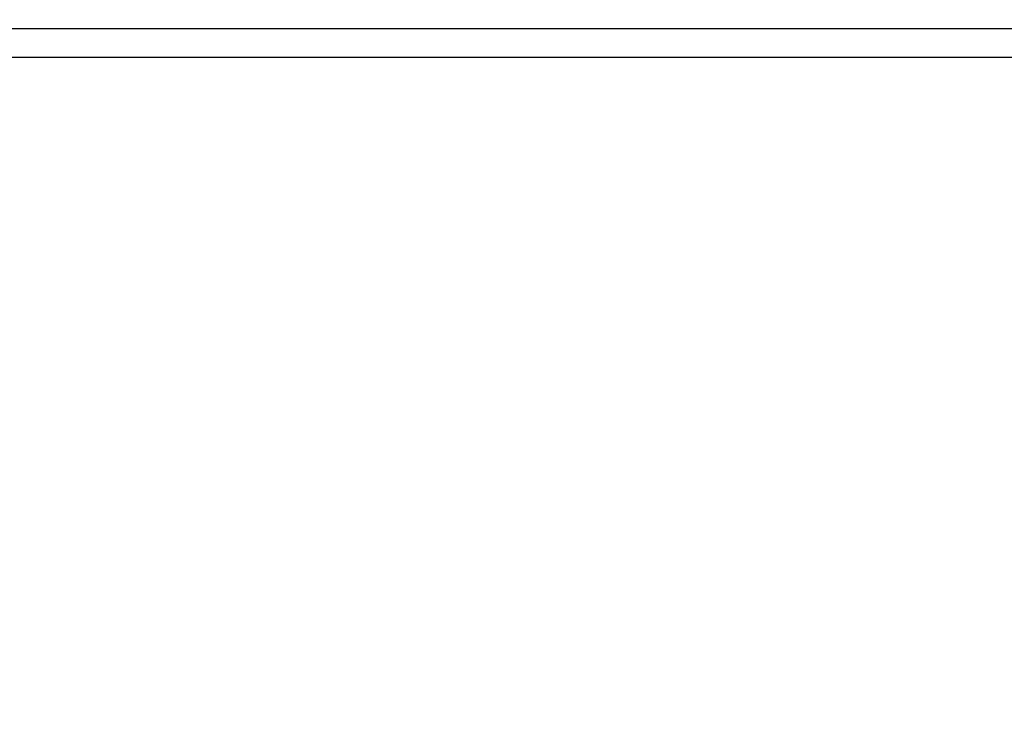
# Model space of a CAD drawing. Header units: millimetres. Extents: x -61343 to 9939, y -6894 to 7453.
# Tile 176 of 255: x 1142 to 1488, y -5719 to -5471. Entities that reach past the tile are written whole.
import ezdxf

# ---------------------------------------------------------------- set-up
doc = ezdxf.new("R2010")
doc.units = ezdxf.units.MM
doc.header["$MEASUREMENT"] = 0
doc.layers.add('810-G Ogólne', color=7, linetype='Continuous')
doc.layers.add('990-D Import IFC', color=7, linetype='Continuous')

msp = doc.modelspace()

# ---------------------------------------------------------------- linework, layer by layer
at = {"layer": '810-G Ogólne', "color": 7, "linetype": 'Continuous', "lineweight": 25}
for p, q in [((813.971, -5474.404), (1607.971, -5474.404)), ((860.207, -5484.404), (1607.971, -5484.404))]:
    msp.add_line(p, q, dxfattribs=at)
at = {"layer": '990-D Import IFC', "color": 7, "linetype": 'Continuous', "lineweight": 13}
msp.add_lwpolyline([(863.971, -5484.404), (1607.971, -5484.404), (1607.971, -5457.404), (1692.035, -5457.404), (1692.035, -5982.404), (1657.001, -5982.404), (1657.001, -5972.404), (1666.584, -5968.817), (1669.001, -5960.404), (1657.001, -5960.404), (1607.971, -5933.559), (1235.486, -5729.621), (863.971, -5933.559), (863.971, -5506.849), (890.397, -5514.902), (890.397, -5888.882), (878.766, -5900.512), (887.251, -5908.998), (902.679, -5893.57), (902.679, -5505.786), (863.971, -5493.991)], close=True, dxfattribs=at)
msp.add_lwpolyline([(1607.971, -5474.404), (860.207, -5474.404), (860.207, -5492.844), (902.679, -5505.786), (902.679, -5893.57), (887.251, -5908.998), (878.766, -5900.512), (890.397, -5888.882), (890.397, -5514.902), (848.016, -5501.987), (848.016, -5474.404), (813.971, -5474.404, -0.4142136), (801.971, -5462.404), (1607.971, -5462.404)], format="xyb", close=True, dxfattribs=at)

doc.saveas('drawing.dxf')
